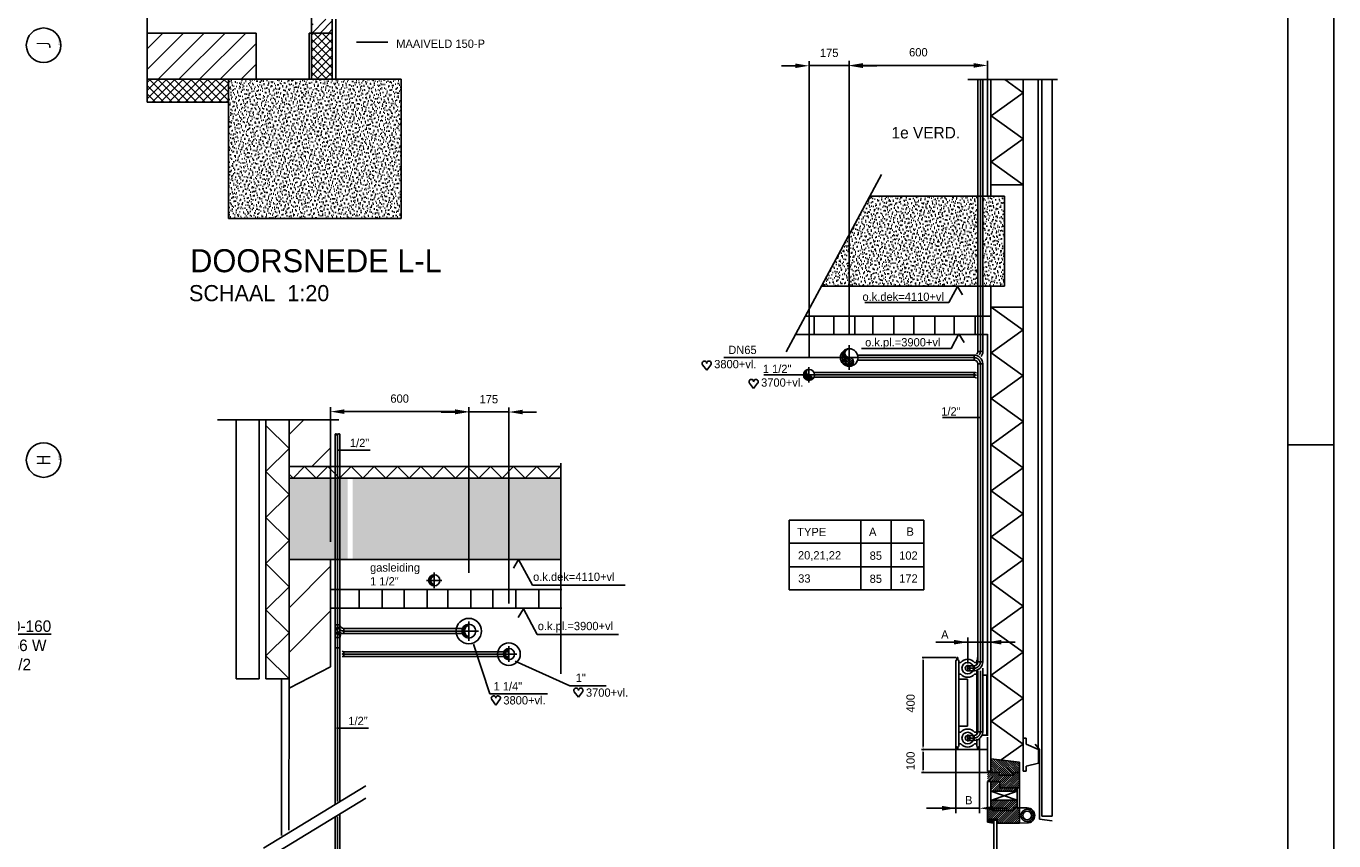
# Model space of a CAD drawing. Extents: x -866131 to -691536, y 173952 to 258052.
# Tile 159 of 160: x -719908 to -691536, y 224759 to 242436. Entities that reach past the tile are written whole.
import ezdxf
from ezdxf.enums import TextEntityAlignment as Align

# ---------------------------------------------------------------- set-up
doc = ezdxf.new("R2010")
doc.units = 0
doc.header["$LTSCALE"] = 100
for name, pattern in [('2322107', [2000, 1000, 1000]), ('2322134', [45, 40, -5]), ('CENTER2', [11.25, 7.5, -1.25, 1.25, -1.25]), ('CENTER4', [5, 3.125, -0.625, 0.625, -0.625]), ('DASHDOT', [9, 6, -1.5, 0, -1.5]), ('HIDDEN', [2, 1, -1]), ('HIDDEN4', [0.9375, 0.625, -0.3125])]:
    doc.linetypes.add(name, pattern=pattern)
doc.layers.get('0').update_dxf_attribs({"linetype": 'CONTINUOUS'})
doc.layers.get('DEFPOINTS').update_dxf_attribs({"linetype": 'CONTINUOUS'})
for name, color, linetype in [('00KAD025', 2, 'CONTINUOUS'), ('00KAD070', 5, 'CONTINUOUS'), ('AL$7----_STRAMIEN', 1, 'DASHDOT'), ('ALN-----_BLOCKNAAM', 2, 'CONTINUOUS'), ('BL$4----', 7, 'CONTINUOUS'), ('BOUW', 8, 'CONTINUOUS'), ('WI561---', 1, 'CONTINUOUS'), ('WL541---', 4, 'CONTINUOUS'), ('WL561---', 4, 'CONTINUOUS'), ('WL561---_AANVOER', 4, 'CONTINUOUS'), ('WL561---_HARTLIJN', 7, 'CONTINUOUS'), ('WL561---_RETOUR', 4, 'CONTINUOUS'), ('WL570---', 3, 'CONTINUOUS'), ('WL570---_HARTLIJN', 7, 'CONTINUOUS'), ('WL570---_TOEVOER', 3, 'CONTINUOUS'), ('WM5233--', 1, 'CONTINUOUS'), ('WM561---', 1, 'CONTINUOUS'), ('WM570---', 1, 'CONTINUOUS')]:
    doc.layers.add(name, color=color, linetype=linetype)
doc.styles.add('BURO-018', font='BUROFONT.shx', dxfattribs={"height": 180})
doc.styles.add('BURO-025', font='BUROFONT.shx', dxfattribs={"height": 250})
doc.styles.add('BURO-035', font='BUROFONT.shx', dxfattribs={"height": 350})
doc.styles.add('BURO-050', font='BUROFONT.shx', dxfattribs={"height": 500})
doc.styles.get("Standard").update_dxf_attribs({"font": 'ISOCP'})
doc.dimstyles.new('CEES', dxfattribs={"dimscale": 100, "dimtxt": 3, "dimasz": 3, "dimexe": 1, "dimexo": 1, "dimgap": 1.5, "dimtad": 0, "dimdec": 0, "dimzin": 0, "dimtxsty": 'BURO-018', "dimcen": -3, "dimdle": 1.25, "dimclrd": 1, "dimclre": 1, "dimclrt": 1, "dimazin": 3, "dimtfac": 0.75, "dimtdec": 0, "dimtofl": 0, "dimtmove": 0, "dimatfit": 3, "dimtvp": 1.5, "dimtolj": 1, "dimtzin": 0})

# ---------------------------------------------------------------- blocks, each defined once
blk = doc.blocks.new('1010')
at = {"layer": 'AL$7----_STRAMIEN', "color": 7, "linetype": 'CONTINUOUS'}
blk.add_circle((0, 750), 750, dxfattribs=at)
at = {"layer": 'ALN-----_BLOCKNAAM', "linetype": 'CONTINUOUS'}
blk.add_text('1010', height=100, dxfattribs=at).set_placement((0, 0))
blk = doc.blocks.new('CVRINFO2')
at = {"color": 0, "linetype": 'CONTINUOUS', "style": 'BURO-025'}
for tag, p in [('CV_TEXT125', (0, 0)), ('CV_TEXT225', (0, -4.17)), ('CV_TEXT325', (0, -8.33)), ('CV_TEXT425', (0, -12.5))]:
    blk.add_attdef(tag, p, '', height=2.5, dxfattribs=at)
blk = doc.blocks.new('TR-L-15')
at = {"color": 0, "linetype": 'CONTINUOUS'}
for p, q in [((-0.5, 10.65), (0.5, 10.65)), ((-0.5, -10.65), (0.5, -10.65))]:
    blk.add_line(p, q, dxfattribs=at)
at = {"layer": 'WL561---_HARTLIJN', "linetype": 'CENTER2'}
blk.add_line((-0.5, 0), (0.5, 0), dxfattribs=at)
blk = doc.blocks.new('TR-LB')
at = {"color": 0, "linetype": 'CONTINUOUS'}
for points in [[(0.17, 0.25, 0.068022), (0.15, 0.35, 0.080261), (0.12, 0.43, 0.107085), (0.06, 0.48, 0.138897), (0, 0.5, 0.138897), (-0.06, 0.48, 0.107085), (-0.12, 0.43, 0.080261), (-0.15, 0.35, 0.068022), (-0.17, 0.25, 0.068022)], [(0, -0.5, 0.138897), (0.06, -0.48, 0.107085), (0.12, -0.43, 0.080261), (0.15, -0.35, 0.068022), (0.17, -0.25, 0.068022)]]:
    blk.add_lwpolyline(points, format="xyb", dxfattribs=at)
for centre, start, end in [((0.17, 0.29), 187.4594, 240.3817), ((-0.17, 0.29), 299.6183, 352.5406), ((-0.17, -0.29), 7.4594, 60.3817)]:
    blk.add_arc(centre, 0.338, start, end, dxfattribs=at)
blk = doc.blocks.new('TR-B3--1-155A1B')
at = {"color": 0, "linetype": 'CONTINUOUS'}
for p, q in [((-27.5, -10.65), (-27.5, 10.65)), ((-10.65, -27.5), (10.65, -27.5))]:
    blk.add_line(p, q, dxfattribs=at)
for radius in [38.15, 16.85]:
    blk.add_arc((-27.5, -27.5), radius, 0, 90, dxfattribs=at)
at = {"layer": 'WL561---_HARTLIJN', "linetype": 'CENTER4'}
blk.add_arc((-27.5, -27.5), 27.5, 0, 90, dxfattribs=at)
blk = doc.blocks.new('*D463')
at = {"color": 1, "linetype": 'BYBLOCK'}
for p, q in [((119789, 57299), (119789, 60220)), ((122789, 56908), (122789, 60220)), ((122489, 60120), (120089, 60120))]:
    blk.add_line(p, q, dxfattribs=at)
for points in [[(120089, 60170), (120089, 60070), (119789, 60120)], [(122489, 60170), (122489, 60070), (122789, 60120)]]:
    blk.add_solid(points, dxfattribs=at)
at = {"layer": 'DEFPOINTS', "color": 0, "linetype": 'BYBLOCK'}
for p in [(119789, 60120), (119789, 57199), (122789, 56808)]:
    blk.add_point(p, dxfattribs=at)
at = {"color": 1, "linetype": 'BYBLOCK', "insert": (121289, 60403), "char_height": 180, "attachment_point": 5, "style": 'BURO-018'}
blk.add_mtext('\\A1;600', dxfattribs=at)
blk = doc.blocks.new('*D464')
at = {"color": 1, "linetype": 'BYBLOCK'}
for p, q in [((122789, 56622), (122789, 60212)), ((123659, 55959), (123659, 60212)), ((122489, 60112), (122189, 60112)), ((123959, 60112), (124259, 60112))]:
    blk.add_line(p, q, dxfattribs=at)
for points in [[(122489, 60162), (122489, 60062), (122789, 60112)], [(123959, 60162), (123959, 60062), (123659, 60112)]]:
    blk.add_solid(points, dxfattribs=at)
at = {"layer": 'DEFPOINTS', "color": 0, "linetype": 'BYBLOCK'}
for p in [(122789, 60112), (122789, 56522), (123659, 55859)]:
    blk.add_point(p, dxfattribs=at)
at = {"color": 1, "linetype": 'BYBLOCK', "insert": (123224, 60389), "char_height": 180, "attachment_point": 5, "style": 'BURO-018'}
blk.add_mtext('\\A1;175', dxfattribs=at)
blk = doc.blocks.new('HART')
at = {"color": 1}
for q in [(-28, 39), (51, 39)]:
    blk.add_line((12, -13), q, dxfattribs=at)
for centre, start, end in [((-10, 53), 0, 217.1867), ((34, 53), 322.8133, 180)]:
    blk.add_arc(centre, 22.1, start, end, dxfattribs=at)
blk = doc.blocks.new('TR-LIZ')
at = {"color": 0, "linetype": 'CONTINUOUS'}
blk.add_circle((0, 0), 0.5, dxfattribs=at)
for centre, radius, start, end in [((0, 0), 0.4, 90, 270), ((0.017, 0), 0.4, 92.45026, 267.54974), ((0.035, 0), 0.402, 95.00094, 264.99906), ((0.054, 0), 0.404, 97.6518, 262.3482), ((0.073, 0), 0.407, 100.40239, 259.59761), ((0.094, 0), 0.411, 103.25215, 256.74785)]:
    blk.add_arc(centre, radius, start, end, dxfattribs=at)
at = {"layer": 'WL570---_HARTLIJN', "linetype": 'CENTER4'}
for p, q in [((-0.7, 0), (0.7, 0)), ((0, 0.7), (0, -0.7))]:
    blk.add_line(p, q, dxfattribs=at)
blk = doc.blocks.new('*D469')
at = {"color": 1, "linetype": 'BYBLOCK'}
for p, q in [((64763, -6373), (64463, -6373)), ((65063, -12689), (65063, -6273)), ((65934, -12221), (65934, -6273)), ((66234, -6373), (66534, -6373))]:
    blk.add_line(p, q, dxfattribs=at)
for points in [[(64763, -6323), (64763, -6423), (65063, -6373)], [(66234, -6323), (66234, -6423), (65934, -6373)]]:
    blk.add_solid(points, dxfattribs=at)
at = {"layer": 'DEFPOINTS', "color": 0, "linetype": 'BYBLOCK'}
for p in [(65934, -6373), (65934, -12321), (65063, -12789)]:
    blk.add_point(p, dxfattribs=at)
at = {"color": 1, "linetype": 'BYBLOCK', "insert": (65499, -6095), "char_height": 180, "attachment_point": 5, "style": 'BURO-018'}
blk.add_mtext('\\A1;175', dxfattribs=at)
blk = doc.blocks.new('*D470')
at = {"color": 1, "linetype": 'BYBLOCK'}
for p, q in [((65934, -9577), (65934, -6265)), ((66234, -6365), (68634, -6365)), ((68934, -9186), (68934, -6265))]:
    blk.add_line(p, q, dxfattribs=at)
for points in [[(66234, -6315), (66234, -6415), (65934, -6365)], [(68634, -6315), (68634, -6415), (68934, -6365)]]:
    blk.add_solid(points, dxfattribs=at)
at = {"layer": 'DEFPOINTS', "color": 0, "linetype": 'BYBLOCK'}
for p in [(68934, -6365), (68934, -9286), (65934, -9677)]:
    blk.add_point(p, dxfattribs=at)
at = {"color": 1, "linetype": 'BYBLOCK', "insert": (67434, -6081), "char_height": 180, "attachment_point": 5, "style": 'BURO-018'}
blk.add_mtext('\\A1;600', dxfattribs=at)
blk = doc.blocks.new('LU-1-KI2')
at = {"color": 0, "linetype": 'CONTINUOUS'}
blk.add_circle((0, 0), 0.5, dxfattribs=at)
for centre, start, end in [((0.098, 0.01), 122.9221, 266.96282), ((0.191, 0.038), 151.65219, 263.78191), ((0.278, 0.084), 174.6069, 260.27165), ((0.354, 0.146), 192.3501, 256.12328), ((0.416, 0.222), 206.10279, 250.64194)]:
    blk.add_arc(centre, 0.5, start, end, dxfattribs=at)
at = {"layer": 'WL570---_HARTLIJN', "linetype": 'CENTER4'}
for p, q in [((-0.7, 0), (0.7, 0)), ((0, 0.7), (0, -0.7))]:
    blk.add_line(p, q, dxfattribs=at)
at = {"layer": 'WL570---_HARTLIJN', "color": 0, "linetype": 'CONTINUOUS'}
for centre, start, end in [((0, 0.25), 90, 270), ((0, -0.25), 270, 90)]:
    blk.add_arc(centre, 0.25, start, end, dxfattribs=at)
blk = doc.blocks.new('*D471')
at = {"color": 1, "linetype": 'BYBLOCK'}
for p, q in [((-699735, 228741), (-700469, 228741)), ((-700449, 226804), (-700449, 228681)), ((-699735, 226744), (-700469, 226744))]:
    blk.add_line(p, q, dxfattribs=at)
for points in [[(-700459, 228681), (-700439, 228681), (-700449, 228741)], [(-700459, 226804), (-700439, 226804), (-700449, 226744)]]:
    blk.add_solid(points, dxfattribs=at)
at = {"layer": 'DEFPOINTS', "color": 0, "linetype": 'BYBLOCK'}
for p in [(-700449, 228741), (-699715, 228741), (-699715, 226744)]:
    blk.add_point(p, dxfattribs=at)
at = {"color": 1, "linetype": 'BYBLOCK', "insert": (-700719, 227743), "char_height": 180, "attachment_point": 5, "rotation": 90, "style": 'BURO-018'}
blk.add_mtext('\\A1;400', dxfattribs=at)
blk = doc.blocks.new('*D472')
at = {"color": 1, "linetype": 'BYBLOCK'}
for p, q in [((-699180, 226744), (-700469, 226744)), ((-700449, 226303), (-700449, 226684)), ((-698970, 226243), (-700469, 226243))]:
    blk.add_line(p, q, dxfattribs=at)
for points in [[(-700459, 226684), (-700439, 226684), (-700449, 226744)], [(-700459, 226303), (-700439, 226303), (-700449, 226243)]]:
    blk.add_solid(points, dxfattribs=at)
at = {"layer": 'DEFPOINTS', "color": 0, "linetype": 'BYBLOCK'}
for p in [(-700449, 226744), (-699160, 226744), (-698950, 226243)]:
    blk.add_point(p, dxfattribs=at)
at = {"color": 1, "linetype": 'BYBLOCK', "insert": (-700719, 226494), "char_height": 180, "attachment_point": 5, "rotation": 90, "style": 'BURO-018'}
blk.add_mtext('\\A1;100', dxfattribs=at)
blk = doc.blocks.new('TR-B3HSI--1-155A1B0')
at = {"color": 0, "linetype": 'CONTINUOUS'}
for p, q in [((0, 10.7), (-27.5, 10.7)), ((-27.5, 10.7), (-27.5, -10.7)), ((-27.5, -10.7), (0, -10.7))]:
    blk.add_line(p, q, dxfattribs=at)
at = {"color": 1, "linetype": 'HIDDEN4'}
blk.add_ellipse((0, 0), major_axis=(0, 10.7), ratio=1, start_param=0, end_param=3.141593, dxfattribs=at)
at = {"color": 0, "linetype": 'CONTINUOUS'}
blk.add_ellipse((0, 0), major_axis=(0, 10.7), ratio=1, start_param=3.141593, end_param=6.283185, dxfattribs=at)
at = {"layer": 'WL561---_HARTLIJN', "linetype": 'CENTER4'}
for p, q in [((-27.5, 0), (0, 0)), ((0, 14.9), (0, -14.9))]:
    blk.add_line(p, q, dxfattribs=at)
blk = doc.blocks.new('TR-B3-1-155A1B')
at = {"color": 0, "linetype": 'CONTINUOUS'}
for p, q in [((-27.5, 10.65), (-27.5, -10.65)), ((-10.65, 27.5), (10.65, 27.5))]:
    blk.add_line(p, q, dxfattribs=at)
for radius in [16.85, 38.15]:
    blk.add_arc((-27.5, 27.5), radius, 270, 0, dxfattribs=at)
at = {"layer": 'WL561---_HARTLIJN', "linetype": 'CENTER4'}
blk.add_arc((-27.5, 27.5), 27.5, 270, 0, dxfattribs=at)

msp = doc.modelspace()

# ---------------------------------------------------------------- hatches: boundary and pattern name
at = {"layer": 'BL$4----', "linetype": 'CONTINUOUS'}
h = msp.add_hatch(dxfattribs=at)
h.set_pattern_fill('VUIL', color=8, scale=5, style=0)
h.set_pattern_definition([(45, (-734505.44, 234567.85), (-88.38835, 88.38835), [])])
h.paths.add_polyline_path([(-713266.32, 242286.255), (-713266.32, 242586.255), (-713510.761, 242586.255), (-713510.761, 242486.255), (-713716.32, 242486.255), (-713716.32, 242286.255)])
h = msp.add_hatch(dxfattribs=at)
h.set_pattern_fill('ANSI31', color=8, scale=100, style=0)
h.set_pattern_definition([(45, (-749925.4, 230405.12), (-224.5064, 224.5064), [])])
h.paths.add_polyline_path([(-715521.32, 241286.255), (-714921.32, 241286.255), (-714921.32, 242286.255), (-717283.336, 242286.255), (-717283.336, 241286.255)])
h = msp.add_hatch(dxfattribs=at)
h.set_pattern_fill('ANSI31', color=8, scale=10, style=0)
h.set_pattern_definition([(135, (-662152.867, 201700.114), (22.45064, 22.45064), [])])
h.paths.add_polyline_path([(-698974.643, 226538.698), (-698354.508, 226469.738), (-698354.508, 226244.738), (-698476.731, 226244.738), (-698476.731, 226182.505), (-698798.368, 226182.505), (-698798.368, 226244.738), (-698974.643, 226244.738)])
h = msp.add_hatch(dxfattribs=at)
h.set_pattern_fill('ANSI31', color=8, scale=10, style=0)
h.set_pattern_definition([(45, (-733419.937, 201699.75), (-22.45064, 22.45064), [])])
h.paths.add_polyline_path([(-698354.508, 225478.317), (-698476.731, 225478.317), (-698476.731, 225416.084), (-698934.646, 225416.084), (-698934.646, 225478.317), (-699049.508, 225478.317), (-699049.508, 225226.048), (-698923.981, 225226.048), (-698839.568, 225226.048), (-698839.568, 225143.317), (-698354.508, 225143.317)])
h.paths.add_polyline_path([(-698476.731, 225416.084), (-698476.731, 225478.317), (-698404.508, 225478.317), (-698404.508, 225638.712), (-698972.964, 225638.712), (-698974.643, 225638.117), (-698974.643, 225478.317), (-698934.646, 225478.317), (-698934.646, 225416.084)])
h.paths.add_polyline_path([(-698354.508, 225909.375), (-698354.508, 226244.375), (-698476.731, 226244.375), (-698476.731, 226182.141), (-698798.368, 226182.141), (-698798.368, 226244.375), (-699049.508, 226244.375), (-699049.508, 226043.317), (-698779.533, 226043.317), (-698779.533, 225909.375)])
h.paths.add_polyline_path([(-698974.643, 225840.338), (-698404.508, 225840.338), (-698404.508, 225909.375), (-698779.533, 225909.375), (-698779.533, 226043.317), (-698974.643, 226043.317)])
h = msp.add_hatch(dxfattribs=at)
h.set_pattern_fill('ANSI31', color=8, scale=5, style=0)
h.set_pattern_definition([(315, (-719838.625, 233594.457), (-11.22532, -11.22532), [])])
h.paths.add_polyline_path([(-699049.508, 225167.314), (-699049.508, 225226.048), (-698923.981, 225226.048), (-698923.981, 225144.732)])
at = {"layer": 'WL570---', "linetype": 'CONTINUOUS'}
h = msp.add_hatch(dxfattribs=at)
h.set_pattern_fill('ANSI37', color=8, scale=40, style=0)
h.set_pattern_definition([(45, (-734505.44, 234567.85), (-89.80256, 89.80256), []), (135, (-734505.44, 234567.85), (-89.80256, -89.80256), [])])
h.paths.add_polyline_path([(-713716.32, 241286.255), (-713266.32, 241286.255), (-713266.32, 242286.255), (-713716.32, 242286.255), (-713716.32, 241961.255)])
h = msp.add_hatch(dxfattribs=at)
h.set_pattern_fill('ANSI37', color=8, scale=40, style=0)
h.set_pattern_definition([(45, (-734110.44, 234268.01), (-89.8026, 89.8026), []), (135, (-734110.44, 234268.01), (-89.8026, -89.8026), [])])
h.paths.add_polyline_path([(-715521.32, 240786.255), (-715521.32, 241286.255), (-717283.336, 241286.255), (-717283.336, 240786.255)])
at = {"layer": 'WL570---'}
h = msp.add_hatch(dxfattribs=at)
h.set_pattern_fill('GESTORT', color=8, scale=6, style=0)
h.set_pattern_definition([(17, (-749925.41, 230405.12), (30.94495, 95.79313), [0, -97.92, -55.44, 0, -80.64]), (48, (-749925.41, 230405.12), (-22.0987, 97.4062), [0, -96.96, 0, -98.88, 0, -79.68]), (71, (-749925.41, 230405.12), (-57.4939, 80.71569), [0, -96, 0, -57.6, -78.96])])
h.paths.add_polyline_path([(-711771.32, 238261.255), (-711771.32, 241286.255), (-713191.32, 241286.255), (-713766.32, 241286.255), (-714921.32, 241286.255), (-715521.32, 241286.255), (-715521.32, 238261.255)])
h = msp.add_hatch(dxfattribs=at)
h.set_pattern_fill('GESTORT', color=8, scale=6, style=0, pattern_type=2)
h.set_pattern_definition([(17, (-725213.43, -385211.5), (30.944946, 95.793131), [0, -97.92, -55.44, 0, -80.64]), (48, (-725213.43, -385211.5), (-22.098695, 97.406199), [0, -96.96, 0, -98.88, 0, -79.68]), (71, (-725213.43, -385211.5), (-57.493892, 80.715686), [0, -96, 0, -57.6, -78.96])])
h.paths.add_polyline_path([(-699258.313, 236795.002), (-699258.313, 238745.002), (-701605.405, 238745.002), (-702652.146, 236795.002)])
h.paths.add_polyline_path([(-698681.022, 238745.002), (-699151.813, 238745.002), (-699151.813, 236795.002), (-698681.022, 236795.002)])
h = msp.add_hatch(dxfattribs=at)
h.set_pattern_fill('GESTORT', color=8, scale=6, style=0, pattern_type=2)
h.set_pattern_definition([(17, (-771258.105, -353501.95), (30.944946, 95.793131), [0, -97.92, -55.44, 0, -80.64]), (48, (-771258.105, -353501.95), (-22.098695, 97.406199), [0, -96.96, 0, -98.88, 0, -79.68]), (71, (-771258.105, -353501.95), (-57.493892, 80.715686), [0, -96, 0, -57.6, -78.96])])
h.paths.add_polyline_path([(-708310.065, 230860.727), (-708310.065, 232628.321), (-712824.273, 232628.321), (-712824.273, 230860.727)])
h.paths.add_polyline_path([(-712930.773, 232628.321), (-714205.099, 232628.321), (-714205.099, 230860.727), (-712930.773, 230860.727)])

# ---------------------------------------------------------------- linework, layer by layer
at = {"color": 0, "linetype": 'CONTINUOUS'}
for p, q in [((-699342.563, 234816.752), (-699342.563, 234923.252)), ((-713015.023, 229259.083), (-713015.023, 229365.583)), ((-713099.273, 229174.833), (-713205.773, 229174.833)), ((-713099.273, 228948.227), (-713205.773, 228948.227))]:
    msp.add_line(p, q, dxfattribs=at)
at = {"color": 1, "linetype": 'BYBLOCK'}
for p, q in [((-698951.879, 229069.463), (-700170.063, 229069.463)), ((-699480.063, 228604.736), (-699480.063, 229169.463)), ((-698747.647, 229069.463), (-698447.647, 229069.463)), ((-699735.063, 225362.946), (-699735.063, 226923.076)), ((-699226.789, 225362.946), (-699226.789, 226923.076)), ((-699225.514, 225466.745), (-700374.208, 225466.745)), ((-698925.063, 225466.745), (-698625.063, 225466.745))]:
    msp.add_line(p, q, dxfattribs=at)
for points in [[(-699780.063, 229119.463), (-699780.063, 229019.463), (-699480.063, 229069.463)], [(-698747.647, 229119.463), (-698747.647, 229019.463), (-699047.647, 229069.463)], [(-700035.063, 225516.745), (-700035.063, 225416.745), (-699735.063, 225466.745)], [(-698925.063, 225516.745), (-698925.063, 225416.745), (-699225.063, 225466.745)]]:
    msp.add_solid(points, dxfattribs=at)
at = {"layer": '00KAD025', "linetype": 'CONTINUOUS'}
for p, q in [((-691536.071, 173951.691), (-691536.071, 258051.691)), ((-692536.071, 233351.691), (-691536.071, 233351.691))]:
    msp.add_line(p, q, dxfattribs=at)
at = {"layer": '00KAD070', "linetype": 'CONTINUOUS'}
msp.add_line((-692536.071, 174951.691), (-692536.071, 257051.691), dxfattribs=at)
at = {"layer": 'BL$4----', "color": 8, "linetype": 'CONTINUOUS'}
for p, q in [((-713716.32, 241961.255), (-713716.32, 242936.255)), ((-717283.336, 241286.255), (-717283.336, 242836.255)), ((-713266.32, 242586.255), (-713266.32, 241286.255)), ((-713191.32, 242586.255), (-713191.32, 241286.255)), ((-714921.32, 242286.255), (-717283.336, 242286.255)), ((-714921.32, 241286.255), (-714921.32, 242286.255)), ((-713716.32, 242286.255), (-713766.32, 242286.255)), ((-713766.32, 242086.255), (-713766.32, 242286.255)), ((-713766.32, 242086.255), (-713766.32, 241286.255)), ((-713716.32, 242286.255), (-713716.32, 241286.255)), ((-713716.32, 242286.255), (-713266.32, 242286.255)), ((-717283.336, 241286.255), (-715521.32, 241286.255)), ((-717283.336, 241286.255), (-717283.336, 240786.255)), ((-715521.32, 241286.255), (-714921.32, 241286.255)), ((-715521.32, 241286.255), (-715521.32, 238261.255)), ((-714921.32, 241286.255), (-713766.32, 241286.255)), ((-713766.32, 241286.255), (-713191.32, 241286.255)), ((-713191.32, 241286.255), (-711771.32, 241286.255)), ((-711771.32, 241286.255), (-711771.32, 238261.255)), ((-699479.295, 241280.058), (-697528.691, 241280.058)), ((-699050.008, 238745.002), (-699050.215, 241273.745)), ((-698975.215, 238742.009), (-698975.215, 241280.058)), ((-698677.729, 241280.058), (-698280.215, 240992.479)), ((-698280.215, 234533.75), (-698280.215, 241280.058)), ((-697949.998, 240272.022), (-697949.759, 241280.058)), ((-697873.775, 238795.391), (-697873.775, 241280.058)), ((-697650.215, 225295.002), (-697650.215, 241280.058)), ((-698280.215, 240992.479), (-698971.354, 240492.479)), ((-715521.32, 240786.255), (-717283.336, 240786.255)), ((-698971.354, 240492.479), (-698280.215, 239992.479)), ((-697949.998, 226771.633), (-697948.12, 240465.659)), ((-698280.215, 239992.479), (-698971.354, 239492.479)), ((-698971.354, 239492.479), (-698280.215, 238992.479)), ((-697873.775, 225295.002), (-697873.775, 239511.255)), ((-703417.444, 235369.31), (-701352.665, 239215.837)), ((-698979.259, 238993.233), (-698294.331, 238993.233)), ((-701604.291, 238745.002), (-698681.022, 238745.002)), ((-698681.022, 238745.002), (-698681.022, 236795.002)), ((-711771.32, 238261.255), (-715521.32, 238261.255)), ((-702651.032, 236795.002), (-698681.022, 236795.002)), ((-698975.215, 227754.436), (-698975.215, 236780.372)), ((-702999.946, 236145.002), (-698979.259, 236145.002)), ((-702809.067, 235748.662), (-702809.067, 236143.99)), ((-702384.605, 235748.662), (-702384.605, 236143.99)), ((-701931.203, 235748.662), (-701931.203, 236143.99)), ((-701535.681, 235748.662), (-701535.681, 236143.99)), ((-701082.279, 235748.662), (-701082.279, 236143.99)), ((-700648.168, 235748.662), (-700648.168, 236143.99)), ((-700194.766, 235748.662), (-700194.766, 236143.99)), ((-699770.302, 235748.662), (-699770.302, 236143.99)), ((-699316.9, 235748.662), (-699316.9, 236143.99)), ((-698979.259, 236336.833), (-698294.331, 236336.833)), ((-698971.354, 236340.721), (-698280.215, 235840.721)), ((-698280.215, 235847.579), (-698971.354, 235347.579)), ((-703214.662, 235745.002), (-699050.215, 235745.002)), ((-699049.508, 227137.458), (-699050.215, 235749.676)), ((-698971.354, 235347.579), (-698280.215, 234847.579)), ((-698280.215, 234854.436), (-698971.354, 234354.436)), ((-698280.215, 226273.049), (-698280.215, 234693.028)), ((-698971.354, 234354.436), (-698280.215, 233854.436)), ((-715755.226, 233893.347), (-713125.225, 233893.347)), ((-715355.099, 228271.965), (-715355.099, 233893.347)), ((-714855.099, 228271.965), (-714855.099, 233893.347)), ((-714705.099, 228271.965), (-714705.099, 233893.347)), ((-714205.099, 233572.874), (-713884.626, 233893.347)), ((-714205.099, 228271.965), (-714205.099, 233893.347)), ((-713305.099, 233893.347), (-713305.099, 232904.726)), ((-698280.215, 233854.436), (-698971.354, 233354.436)), ((-714205.099, 233273.835), (-714705.099, 233773.835)), ((-714705.099, 232773.835), (-714205.099, 233273.835)), ((-713710.025, 232878.321), (-713305.099, 233283.247)), ((-698971.354, 233354.436), (-698280.215, 232854.436)), ((-708310.065, 228380.313), (-708310.065, 232953.376)), ((-714205.099, 232273.835), (-714705.099, 232773.835)), ((-713305.099, 232628.321), (-713305.099, 232878.321)), ((-713305.099, 232878.321), (-713305.099, 232628.321)), ((-698280.215, 232854.436), (-698971.354, 232354.436)), ((-714705.099, 231773.835), (-714205.099, 232273.835)), ((-698971.354, 232354.436), (-698280.215, 231854.436)), ((-698280.215, 231854.436), (-698971.354, 231354.436)), ((-714205.099, 231273.835), (-714705.099, 231773.835)), ((-703355.419, 231717.135), (-700433.829, 231717.135)), ((-703355.419, 231717.135), (-703355.419, 230206.952)), ((-701801.832, 231717.135), (-701801.832, 230206.952)), ((-701143.821, 231717.135), (-701143.821, 230206.952)), ((-700433.829, 231717.135), (-700433.829, 230206.952)), ((-714705.099, 230773.835), (-714205.099, 231273.835)), ((-698971.354, 231354.436), (-698280.215, 230854.436)), ((-703355.419, 231217.135), (-700433.829, 231217.135)), ((-714205.099, 230273.835), (-714705.099, 230773.835)), ((-714205.099, 229817.371), (-713305.099, 230717.371)), ((-713305.099, 230860.727), (-713305.099, 228537.094)), ((-713305.099, 229028.835), (-713305.099, 230860.727)), ((-703355.419, 230706.952), (-700433.829, 230706.952)), ((-698280.215, 230854.436), (-698971.354, 230354.436)), ((-714705.099, 229773.835), (-714205.099, 230273.835)), ((-703355.419, 230206.952), (-700433.829, 230206.952)), ((-698971.354, 230354.436), (-698280.215, 229854.436)), ((-698280.215, 229854.436), (-698971.354, 229354.436)), ((-714205.099, 229273.835), (-714705.099, 229773.835)), ((-714205.099, 228848.353), (-713305.099, 229748.353)), ((-714705.099, 228773.835), (-714205.099, 229273.835)), ((-698971.354, 229354.436), (-698280.215, 228854.436)), ((-713305.099, 228537.094), (-713305.099, 228978.835)), ((-714205.099, 228273.835), (-714705.099, 228773.835)), ((-698280.215, 228854.436), (-698971.354, 228354.436)), ((-714205.099, 228068.835), (-713305.099, 228537.094)), ((-715355.099, 228271.965), (-714855.099, 228272.778)), ((-714705.099, 228273.022), (-714205.099, 228273.835)), ((-714365.464, 228273.092), (-714365.464, 228012.306)), ((-714205.099, 228273.835), (-714205.099, 228068.835)), ((-698971.354, 228354.436), (-698280.215, 227854.436)), ((-714365.464, 228012.306), (-714365.464, 224873.217)), ((-714205.099, 228068.835), (-714208.215, 224992.18)), ((-698280.215, 227854.436), (-698971.354, 227354.436)), ((-699049.508, 227035.642), (-699049.508, 227600.642)), ((-698974.643, 226270.83), (-698975.215, 227754.436)), ((-698971.354, 227354.436), (-698280.215, 226854.436)), ((-699049.508, 227009.187), (-699049.508, 226271.036)), ((-698280.215, 226989.781), (-698212.727, 226989.781)), ((-698212.727, 226857.691), (-698212.727, 226989.781)), ((-698974.643, 226372.646), (-698974.643, 226937.646)), ((-698280.215, 226854.436), (-698751.461, 226513.516)), ((-697944.845, 226742.948), (-698212.727, 226857.691)), ((-697922.978, 226739.25), (-698015.831, 226854.266)), ((-697944.845, 226442.431), (-697944.845, 226742.948)), ((-697922.978, 226739.25), (-697922.978, 225229.435)), ((-698354.508, 226469.375), (-698974.643, 226538.334)), ((-698974.643, 226538.334), (-698974.643, 226244.375)), ((-698354.508, 226469.375), (-698354.508, 226244.375)), ((-698212.727, 226382.328), (-697944.845, 226442.431)), ((-699049.508, 226270.83), (-698974.643, 226270.83)), ((-699049.508, 226244.375), (-698798.368, 226244.375)), ((-698798.368, 226182.141), (-698798.368, 226244.375)), ((-698476.731, 226182.141), (-698798.368, 226182.141)), ((-698476.731, 226244.375), (-698354.508, 226244.375)), ((-698476.731, 226244.375), (-698476.731, 226182.141)), ((-698354.508, 226244.375), (-698354.508, 225909.375)), ((-698280.215, 226273.049), (-698212.727, 226273.049)), ((-698212.727, 226273.049), (-698212.727, 226382.328)), ((-714756.41, 224602.425), (-712535.244, 225951.489)), ((-699049.508, 226043.317), (-698779.533, 226043.317)), ((-699049.508, 225478.317), (-699049.508, 226043.317)), ((-698974.643, 225478.317), (-698974.643, 226043.317)), ((-698779.533, 226043.317), (-698779.533, 225909.375)), ((-698779.533, 225909.375), (-698354.508, 225909.375)), ((-698404.508, 225478.317), (-698404.508, 225909.375)), ((-698354.508, 225478.317), (-698354.508, 225909.375)), ((-714756.41, 224333.739), (-712535.244, 225682.802)), ((-698974.643, 225840.338), (-698404.508, 225840.338)), ((-698404.508, 225638.712), (-698974.643, 225840.246)), ((-698974.643, 225638.117), (-698404.508, 225840.246)), ((-698974.643, 225638.712), (-698404.508, 225638.712)), ((-699049.508, 225478.317), (-698934.646, 225478.317)), ((-699049.508, 225478.317), (-699049.508, 225167.314)), ((-698934.646, 225416.084), (-698934.646, 225478.317)), ((-698476.731, 225416.084), (-698934.646, 225416.084)), ((-698476.731, 225478.317), (-698354.508, 225478.317)), ((-698476.731, 225478.317), (-698476.731, 225416.084)), ((-698354.508, 225478.317), (-698190.679, 225474.646)), ((-698354.508, 225478.317), (-698354.508, 225143.317)), ((-697650.215, 225295.002), (-697873.775, 225295.002)), ((-699049.508, 225226.048), (-698923.981, 225226.048)), ((-698923.981, 225144.732), (-699049.508, 225167.314)), ((-698923.981, 225226.048), (-698839.568, 225226.048)), ((-698923.981, 225144.732), (-698923.981, 225226.048)), ((-698914.051, 225208.34), (-698849.513, 225208.34)), ((-698914.051, 223792.859), (-698914.051, 225208.34)), ((-698849.513, 223835.448), (-698849.513, 225208.34)), ((-698839.568, 225226.048), (-698839.568, 225143.317)), ((-698839.568, 225143.317), (-698354.508, 225143.317)), ((-698354.508, 225143.317), (-698190.679, 225146.988)), ((-697922.978, 225229.435), (-697649.629, 225191.187))]:
    msp.add_line(p, q, dxfattribs=at)
for radius in [133.211, 94.959]:
    msp.add_circle((-698190.679, 225310.817), radius, dxfattribs=at)
msp.add_arc((-698190.679, 225310.817), 163.829, 270, 90, dxfattribs=at)
at = {"layer": 'BOUW'}
for p, q in [((-715355.099, 230860.727), (-715355.099, 232878.321)), ((-714205.099, 232878.321), (-708310.065, 232878.321)), ((-714205.099, 232628.321), (-708310.065, 232628.321)), ((-708310.065, 230860.727), (-714205.099, 230860.727)), ((-708287.834, 230210.48), (-713282.868, 230210.48)), ((-713206.668, 229807.893), (-713206.668, 230211.952)), ((-712683.513, 229807.893), (-712683.513, 230211.952)), ((-712184.137, 229807.893), (-712184.137, 230211.952)), ((-711708.541, 229807.893), (-711708.541, 230211.952)), ((-711209.165, 229807.893), (-711209.165, 230211.952)), ((-710757.349, 229807.893), (-710757.349, 230211.952)), ((-710257.973, 229807.893), (-710257.973, 230211.952)), ((-709782.377, 229807.893), (-709782.377, 230211.952)), ((-709283.001, 229807.893), (-709283.001, 230211.952)), ((-708783.625, 229807.893), (-708783.625, 230211.952)), ((-708287.834, 229810.48), (-713282.868, 229810.48))]:
    msp.add_line(p, q, dxfattribs=at)
at = {"layer": 'DEFPOINTS', "color": 0, "linetype": 'BYBLOCK'}
for p in [(-702767.866, 234869.752), (-699225.063, 229625.287), (-699735.063, 228660.773), (-699480.063, 228504.736), (-699225.063, 228660.773)]:
    msp.add_point(p, dxfattribs=at)
at = {"layer": 'WL561---', "color": 1, "linetype": '2322107'}
for p, q in [((-702050.216, 241584.856), (-702927.654, 241584.856)), ((-710305.099, 234071.24), (-709427.661, 234071.24))]:
    msp.add_line(p, q, dxfattribs=at)
at = {"layer": 'WL561---'}
msp.add_line((-699151.813, 228447.229), (-699151.813, 228507.621), dxfattribs=at)
at = {"layer": 'WL561---', "color": 1}
for p, q in [((-699041.931, 226744.375), (-700481.857, 226744.375)), ((-699041.931, 226244.375), (-700481.857, 226244.375))]:
    msp.add_line(p, q, dxfattribs=at)
at = {"layer": 'WL561---', "linetype": '2322107'}
for p, q in [((-713205.773, 225790.929), (-713205.773, 225722.951)), ((-713205.773, 225610.678), (-713205.773, 225542.393)), ((-713099.273, 225026.843), (-713099.273, 225095.128))]:
    msp.add_line(p, q, dxfattribs=at)
at = {"layer": 'WL561---_AANVOER', "linetype": '2322107'}
for p, q in [((-699258.313, 235380.431), (-699151.813, 235380.431)), ((-713015.023, 228863.977), (-713015.023, 228757.477))]:
    msp.add_line(p, q, dxfattribs=at)
at = {"layer": 'WL561---_AANVOER', "color": 1, "linetype": '2322107'}
for p, q in [((-709851.11, 227952.376), (-710205.451, 229029.393)), ((-708113.118, 228119.93), (-709302.109, 228657.611))]:
    msp.add_line(p, q, dxfattribs=at)
at = {"layer": 'WL561---_AANVOER', "color": 8}
for centre, radius in [((-710305.099, 229310.727), 275.75), ((-709434.349, 228810.727), 245.75)]:
    msp.add_circle(centre, radius, dxfattribs=at)
at = {"layer": 'WL561---_AANVOER', "linetype": '2322107'}
for centre, radius, start, end in [((-699342.563, 235380.431), 84.25, 315.3543249, 0), ((-699342.563, 235380.431), 190.75, 325.152851, 0), ((-699342.563, 234732.502), 190.75, 73.5400705, 90), ((-699342.563, 234732.502), 84.25, 50.0947939, 90), ((-713015.023, 229174.833), 190.75, 141.1195499, 180), ((-713015.023, 229174.833), 84.25, 136.0228561, 180), ((-713015.023, 228948.227), 84.25, 243.1310046, 270), ((-713015.023, 228948.227), 190.75, 258.4854312, 270)]:
    msp.add_arc(centre, radius, start, end, dxfattribs=at)
at = {"layer": 'WL561---_HARTLIJN', "linetype": 'CENTER4'}
for centre, radius, start, end in [((-699342.563, 235380.431), 137.5, 328.9562716, 0), ((-699339.424, 234740.082), 129.958, 67.4240744, 91.3842986), ((-713015.023, 229174.833), 137.5, 143.9820496, 180), ((-713015.023, 228948.227), 137.5, 253.9233336, 270)]:
    msp.add_arc(centre, radius, start, end, dxfattribs=at)
at = {"layer": 'WL561---_RETOUR'}
msp.add_line((-713099.273, 225276.843), (-713099.273, 225340.562), dxfattribs=at)
at = {"layer": 'WL570---'}
for p, q in [((-699715.063, 228740.773), (-699715.063, 228689.058)), ((-699695.063, 228740.773), (-699715.063, 228740.773)), ((-699705.063, 228740.773), (-699695.063, 228740.773)), ((-699695.063, 228740.773), (-699695.063, 228689.058)), ((-699245.063, 228740.773), (-699265.063, 228740.773)), ((-699265.063, 228740.773), (-699265.063, 228689.058)), ((-699735.063, 226824.375), (-699735.063, 228660.773)), ((-699675.234, 228629.39), (-699630.314, 228629.39)), ((-699675.063, 226824.375), (-699675.063, 228660.773)), ((-699329.813, 228629.39), (-699285.688, 228629.39)), ((-699285.063, 228579.124), (-699285.063, 228660.773)), ((-699285.063, 227070.51), (-699285.063, 228470.662)), ((-699629.286, 228378.854), (-699675.234, 228378.854)), ((-699481.846, 228268.288), (-699675.063, 228268.288)), ((-699481.846, 227247.829), (-699481.846, 228268.288)), ((-699285.688, 228378.854), (-699330.84, 228378.854)), ((-699158.34, 228351.141), (-699066.391, 228351.141)), ((-699066.391, 228351.141), (-699066.391, 227052.666)), ((-699675.234, 227114.215), (-699630.314, 227114.215)), ((-699675.063, 227247.829), (-699481.846, 227247.829)), ((-699329.813, 227114.215), (-699285.688, 227114.215)), ((-699225.063, 226980.853), (-699225.063, 226825.831)), ((-699066.391, 227052.666), (-699178.361, 227052.666)), ((-699715.063, 226744.375), (-699715.063, 226796.09)), ((-699715.063, 226744.375), (-699695.063, 226744.375)), ((-699705.063, 226744.375), (-699715.063, 226744.375)), ((-699695.063, 226744.375), (-699695.063, 226796.09)), ((-699629.286, 226863.679), (-699675.234, 226863.679)), ((-699285.688, 226863.679), (-699330.84, 226863.679)), ((-699285.063, 226824.764), (-699285.063, 226962.047)), ((-699265.063, 226744.375), (-699265.063, 226796.09)), ((-699255.063, 226744.375), (-699265.063, 226744.375)), ((-699265.063, 226744.375), (-699245.063, 226744.375)), ((-699245.063, 226744.375), (-699245.063, 226796.09))]:
    msp.add_line(p, q, dxfattribs=at)
at = {"layer": 'WL570---', "color": 1, "linetype": 'HIDDEN'}
msp.add_line((-699255.063, 228740.773), (-699245.063, 228740.773), dxfattribs=at)
at = {"layer": 'WL570---', "const_width": 23.75}
for points in [[(-699493.188, 228504.736, 1), (-699466.938, 228504.736, 1)], [(-699493.188, 226989.561, 1), (-699466.938, 226989.561, 1)]]:
    msp.add_lwpolyline(points, format="xyb", close=True, dxfattribs=at)
at = {"layer": 'WL570---'}
for centre in [(-699480.063, 228504.736), (-699480.063, 226989.561)]:
    msp.add_circle(centre, 125, dxfattribs=at)
for centre, radius, start, end in [((-699705.063, 228660.773), 30, 109.4712206, 180), ((-699705.063, 228660.773), 30, 0, 70.5287794), ((-699480.063, 228504.736), 195.228, 39.6805298, 140.3194702), ((-699255.063, 228660.773), 30, 109.4712206, 180), ((-699480.063, 228504.736), 195.228, 220.1503747, 319.8496253), ((-699480.063, 226989.561), 195.228, 39.6805298, 140.3194702), ((-699705.063, 226824.375), 30, 180, 250.5287794), ((-699705.063, 226824.375), 30, 289.4712206, 0), ((-699480.063, 226989.561), 195.228, 220.1503747, 319.8496253), ((-699255.063, 226824.375), 30, 180, 250.5287794), ((-699255.063, 226824.375), 30, 289.4712206, 0)]:
    msp.add_arc(centre, radius, start, end, dxfattribs=at)
at = {"layer": 'WM5233--'}
msp.add_line((-712062.737, 242086.255), (-712742.56, 242086.255), dxfattribs=at)
at = {"layer": 'WM561---'}
for p, q in [((-701709.459, 236436.632), (-699891.051, 236439.375)), ((-701786.983, 235441.262), (-699840.566, 235442.611)), ((-706909.747, 230307.597), (-708925.52, 230307.597)), ((-707056.74, 229239.518), (-708823.65, 229239.518))]:
    msp.add_line(p, q, dxfattribs=at)
at = {"layer": 'WM561---', "color": 1}
for p, q in [((-702316.524, 235245.002), (-704773.54, 235245.002)), ((-703093.143, 234869.752), (-703902.474, 234869.752)), ((-699221.11, 233947.384), (-700030.441, 233947.384))]:
    msp.add_line(p, q, dxfattribs=at)
at = {"layer": 'WM561---', "color": 9}
for p, q in [((-714205.099, 232714.103), (-714118.655, 232628.321)), ((-714118.655, 232628.321), (-713866.728, 232878.321)), ((-713866.728, 232878.321), (-713614.801, 232628.321)), ((-713614.801, 232628.321), (-713362.874, 232878.321)), ((-713362.874, 232878.321), (-713110.948, 232628.321)), ((-713110.948, 232628.321), (-712859.021, 232878.321)), ((-712859.021, 232878.321), (-712607.094, 232628.321)), ((-712607.094, 232628.321), (-712355.167, 232878.321)), ((-712355.167, 232878.321), (-712103.24, 232628.321)), ((-712103.24, 232628.321), (-711851.313, 232878.321)), ((-711851.313, 232878.321), (-711599.386, 232628.321)), ((-711599.386, 232628.321), (-711347.459, 232878.321)), ((-711347.459, 232878.321), (-711095.532, 232628.321)), ((-711095.532, 232628.321), (-710843.605, 232878.321)), ((-710843.605, 232878.321), (-710591.678, 232628.321)), ((-710591.678, 232628.321), (-710339.751, 232878.321)), ((-710339.751, 232878.321), (-710087.824, 232628.321)), ((-710087.824, 232628.321), (-709835.897, 232878.321)), ((-709835.897, 232878.321), (-709583.97, 232628.321)), ((-709583.97, 232628.321), (-709332.043, 232878.321)), ((-709332.043, 232878.321), (-709080.117, 232628.321)), ((-709080.117, 232628.321), (-708828.19, 232878.321)), ((-708828.19, 232878.321), (-708576.263, 232628.321)), ((-708576.263, 232628.321), (-708324.336, 232878.321))]:
    msp.add_line(p, q, dxfattribs=at)
at = {"layer": 'WM570---'}
for p, q in [((-699702.06, 236790.771), (-699891.051, 236439.375)), ((-699590.004, 236606.281), (-699702.06, 236790.771)), ((-699670.974, 235757.94), (-699840.566, 235442.611)), ((-699558.918, 235573.451), (-699670.974, 235757.94)), ((-713143.566, 233239.512), (-712446.444, 233239.512)), ((-709335.065, 230676.237), (-709223.009, 230860.727)), ((-709223.009, 230860.727), (-708925.52, 230307.597)), ((-709233.194, 229608.158), (-709121.138, 229792.648)), ((-709121.138, 229792.648), (-708823.65, 229239.518)), ((-707325.593, 228119.93), (-708113.118, 228119.93)), ((-708595.433, 227952.376), (-709851.11, 227952.376)), ((-713177.572, 227206.401), (-712480.45, 227206.401))]:
    msp.add_line(p, q, dxfattribs=at)

# ---------------------------------------------------------------- block references
at = {"layer": 'AL$7----_STRAMIEN'}
ref = msp.add_blockref('1010', (-719154.82, 242021.228), dxfattribs=dict(at, xscale=0.5, yscale=0.5, zscale=0.5, rotation=90))
ref.add_attrib('STR-NAAM', 'J', dxfattribs={"color": 3, "linetype": 'CONTINUOUS', "height": 300, "rotation": 90}).set_placement((-719529.82, 242021.228), align=Align.MIDDLE)
ref = msp.add_blockref('1010', (-719154.82, 233021.228), dxfattribs=dict(at, xscale=0.5, yscale=0.5, zscale=0.5, rotation=90))
ref.add_attrib('STR-NAAM', 'H', dxfattribs={"color": 3, "linetype": 'CONTINUOUS', "height": 300, "rotation": 90}).set_placement((-719529.82, 233021.228), align=Align.MIDDLE)
at = {"layer": 'WI561---'}
ref = msp.add_blockref('CVRINFO2', (-721074.342, 229293.224, 120), dxfattribs=dict(at, xscale=100, yscale=100, zscale=100))
ref.add_attrib('CV_TEXT125', '%%u24-600-160', (-721074.342, 229293.224, 120), dxfattribs={"layer": '0', "color": 2, "linetype": 'CONTINUOUS', "height": 250, "style": 'BURO-025'})
ref.add_attrib('CV_TEXT225', 'Q=2256 W', (-721074.342, 228876.557, 120), dxfattribs={"layer": '0', "color": 2, "linetype": 'CONTINUOUS', "height": 250, "style": 'BURO-025'})
ref.add_attrib('CV_TEXT325', 'ThV=1/2', (-721074.342, 228459.891, 120), dxfattribs={"layer": '0', "color": 2, "linetype": 'CONTINUOUS', "height": 250, "style": 'BURO-025'})
at = {"layer": 'WL541---', "linetype": '2322134', "xscale": 241.5, "yscale": 241.5, "zscale": 241.5}
msp.add_blockref('TR-LIZ', (-711055.099, 230410.48), dxfattribs=at)
at = {"layer": 'WL561---_AANVOER', "linetype": '2322107'}
for name, p, xscale, yscale, zscale, rotation in [('TR-L-15', (-699205.063, 238331.28), 5897.555445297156, 5, 5, 270), ('TR-B3-1-155A1B', (-699205.063, 235245.002), 5, 5, 5, 90), ('TR-L-15', (-699205.063, 235031.395), 152.2149053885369, 5, 5, 90), ('TR-L-15', (-699205.063, 231804.97), 6325.345990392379, 5, 5, 270), ('TR-L-15', (-713152.523, 231782.636), 3577.414369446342, 5, 5, 90), ('TR-LB', (-713152.317, 233574.076), 106.5, 106.5, 106.5, 90), ('TR-L-15', (-713152.523, 227891.952), 4562.548779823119, 5, 5, 90), ('TR-B3--1-155A1B', (-713152.523, 229310.727), 5, 5, 5, 180), ('TR-L-15', (-699405.13, 228504.736), -150.2849526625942, 5, 5, 180), ('TR-B3--1-155A1B', (-699205.063, 228504.736), -5, 5, 5, 180), ('TR-L-15', (-699205.063, 227787.175), 1320.107322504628, 5, 5, 270), ('TR-B3--1-155A1B', (-699205.063, 226989.561), -5, 5, 5, 180), ('TR-L-15', (-713152.523, 222467.706), 5618.274640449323, 5, 5, 270)]:
    msp.add_blockref(name, p, dxfattribs=dict(at, xscale=xscale, yscale=yscale, zscale=zscale, rotation=rotation))
for name, p, xscale, yscale, zscale in [('TR-L-15', (-700599.352, 235245.002), 2513.578205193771, 5, 5), ('TR-L-15', (-701074.673, 234869.752), 3473.42029582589, 5, 5), ('TR-L-15', (-711720.249, 229310.727), 2599.144516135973, 5, 5), ('TR-LIZ', (-710305.099, 229310.727), 301.5, 301.5, 301.5), ('TR-LIZ', (-709434.349, 228810.727), 241.5000000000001, 241.5000000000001, 241.5000000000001), ('TR-L-15', (-711225.494, 228810.727), 3588.654453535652, 5, 5), ('TR-B3HSI--1-155A1B0', (-699480.063, 228504.736), -5, 5, 5), ('TR-B3HSI--1-155A1B0', (-699480.063, 226989.561), -5, 5, 5)]:
    msp.add_blockref(name, p, dxfattribs=dict(at, xscale=xscale, yscale=yscale, zscale=zscale))
at = {"layer": 'WL570---_TOEVOER', "linetype": 'CONTINUOUS'}
for p, xscale, yscale, zscale in [((-702050.174, 235245.002), 380.4999999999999, 380.4999999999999, 380.4999999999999), ((-702925.143, 234869.752), 240, 240, 240)]:
    msp.add_blockref('LU-1-KI2', p, dxfattribs=dict(at, xscale=xscale, yscale=yscale, zscale=zscale))
at = {"layer": 'WM570---', "xscale": 2.25, "yscale": 2.25, "zscale": 2.25}
for p in [(-705169.961, 235000.846), (-704152.007, 234601.471), (-709744.417, 227735.444), (-707952.532, 227902.998)]:
    msp.add_blockref('HART', p, dxfattribs=at)

# ---------------------------------------------------------------- texts
at = {"layer": 'BL$4----', "color": 1, "style": 'BURO-018'}
for s, p in [('TYPE', (-703178.735, 231370.555)), ('A', (-701620.768, 231374.56)), ('B', (-700808.347, 231379.311)), ('20,21,22', (-703163.258, 230864.75)), ('85', (-701607.219, 230857.453)), ('102', (-700967.243, 230859.788)), ('33', (-703158.001, 230361.572)), ('85', (-701607.219, 230355.735)), ('172', (-700967.243, 230362.156)), ('A', (-700056.187, 229146.701)), ('B', (-699537.07, 225550.304))]:
    msp.add_text(s, height=180, dxfattribs=at).set_placement(p)
at = {"layer": 'WL541---', "color": 1, "style": 'BURO-018'}
for s, p in [('gasleiding', (-712446.673, 230600.454)), ('1 1/2"', (-712446.673, 230300.454))]:
    msp.add_text(s, height=180, dxfattribs=at).set_placement(p)
at = {"layer": 'WL561---', "color": 2, "style": 'BURO-025'}
msp.add_text('1e VERD.', height=250, dxfattribs=at).set_placement((-701131.784, 239999.675))
at = {"layer": 'WL570---', "color": 1, "linetype": 'CONTINUOUS', "style": 'BURO-018'}
msp.add_text('MAAIVELD 150-P', height=180, dxfattribs=at).set_placement((-711879.48, 241965.086))
at = {"layer": 'WM561---', "color": 1, "style": 'BURO-018'}
for s, p in [('o.k.dek=4110+vl', (-701762.663, 236474.931)), ('DN65', (-704674.396, 235322.093)), ('o.k.pl.=3900+vl', (-701704.939, 235486.823)), ('1 1/2"', (-703925.816, 234909.351)), ('1/2"', (-700053.782, 233986.984)), ('o.k.dek=4110+vl', (-708909.248, 230398.631)), ('o.k.pl.=3900+vl', (-708807.377, 229330.552))]:
    msp.add_text(s, height=180, dxfattribs=at).set_placement(p)
at = {"layer": 'WM570---', "color": 4, "style": 'BURO-050'}
msp.add_text('DOORSNEDE L-L', height=500, dxfattribs=at).set_placement((-716350.931, 237096.813))
at = {"layer": 'WM570---', "color": 3, "style": 'BURO-035'}
msp.add_text('SCHAAL  1:20', height=350, dxfattribs=at).set_placement((-716375.112, 236468.582))
at = {"layer": 'WM570---', "color": 1, "style": 'BURO-018'}
for s, p in [('3800+vl.', (-704980.559, 235013.087)), ('3700+vl.', (-703962.605, 234613.711)), ('1/2"', (-712884.283, 233303.349)), ('1 1/4"', (-709767.706, 228023.082)), ('1"', (-707984.471, 228207.631)), ('3800+vl.', (-709555.015, 227718.721)), ('3700+vl.', (-707763.13, 227886.275)), ('1/2"', (-712918.289, 227270.238))]:
    msp.add_text(s, height=180, dxfattribs=at).set_placement(p)

# ---------------------------------------------------------------- dimensions: what is measured, and where the dimension line sits
at = {"layer": 'BL$4----'}
dim = msp.add_linear_dim(base=(-700449.276, 228740.773), p1=(-699715.063, 226744.375), p2=(-699715.063, 228740.773), angle=90, text='400', dimstyle='CEES', override={"dimscale": 20}, dxfattribs=at)
dim.commit()
dim.dimension.update_dxf_attribs({"geometry": '*D471', "text_midpoint": (-700719.394, 227742.574)})
dim = msp.add_linear_dim(base=(-700449.276, 226744.375), p1=(-698949.508, 226243.129), p2=(-699159.754, 226744.375), angle=90, text='100', dimstyle='CEES', override={"dimscale": 20}, dxfattribs=at)
dim.commit()
dim.dimension.update_dxf_attribs({"geometry": '*D472', "text_midpoint": (-700449.276, 226493.752), "dimtype": 160})
at = {"layer": 'WL561---', "linetype": '2322107'}
for base, p1, p2, picture, middle, set_off in [((-702050.216, 241577.023), (-702920.966, 235160.373), (-702050.216, 235628.373), '*D469', (-702485.591, 241854.287), (-767984.311, 247949.619)), ((-710305.099, 234063.407), (-709434.349, 229810.727), (-710305.099, 230474.034), '*D464', (-709869.724, 234340.671), (-833093.746, 173951.691))]:
    dim = msp.add_linear_dim(base=base, p1=p1, p2=p2, text='175', dimstyle='CEES', dxfattribs=at)
    dim.commit()
    dim.dimension.update_dxf_attribs({"geometry": picture, "text_midpoint": middle, "insert": set_off})
at = {"layer": 'WL561---_AANVOER', "linetype": '2322107'}
for base, p1, p2, picture, middle, set_off in [((-699050.216, 241584.856), (-702050.216, 238272.952), (-699050.216, 238663.829), '*D470', (-700550.216, 241868.675), (-767984.311, 247949.619)), ((-713305.099, 234071.24), (-710305.099, 230759.336), (-713305.099, 231150.214), '*D463', (-711805.099, 234355.059), (-833093.746, 173951.691))]:
    dim = msp.add_linear_dim(base=base, p1=p1, p2=p2, text='600', dimstyle='CEES', dxfattribs=at)
    dim.commit()
    dim.dimension.update_dxf_attribs({"geometry": picture, "text_midpoint": middle, "insert": set_off})

doc.saveas('drawing.dxf')
